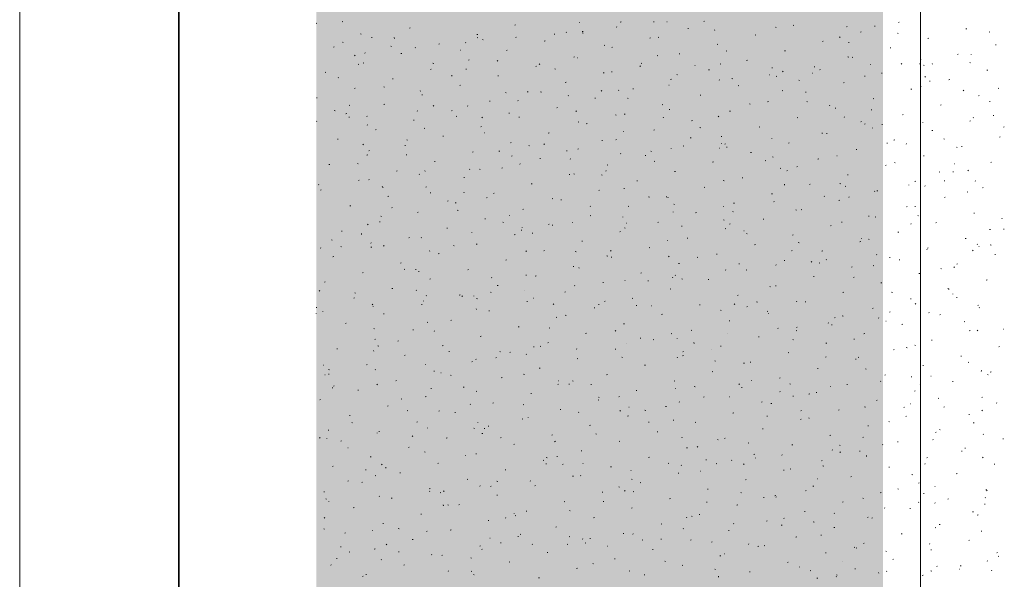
# Model space of a CAD drawing. Extents: x -740 to 300, y 62 to 1112.
# Tile 92 of 187: x -720 to -596, y 901 to 972. Entities that reach past the tile are written whole.
import ezdxf
from ezdxf.lldxf.tags import DXFTag

# ---------------------------------------------------------------- set-up
doc = ezdxf.new("R2010")
doc.units = 0
doc.layers.get('0').update_dxf_attribs({"lineweight": 13})
doc.layers.add('60- 61 allgemeine Ausstattung- 4 Terrassen', color=9, linetype='Continuous', lineweight=9, true_color=0x808080)
doc.layers.add('iwb_Layout BA_Markierung', color=7, linetype='Continuous', lineweight=9, true_color=0xbadcdc)
doc.layers.add('70 -71 Achsen- 1 Gebäudeachsen', color=7, linetype='STRICHPUNKT2-A06CPVBCL0', lineweight=18)
doc.layers.add('iwb_Plankopf Rahmen', color=7, linetype='Continuous', lineweight=35)
tags = doc.linetypes.add('STRICHPUNKT2-A06CPVBCL0', pattern=[12.7, 6.35, -3.175, 0, -3.175]).pattern_tags.tags
tags[10:11] = [DXFTag(74, 4), DXFTag(75, 0), DXFTag(340, '0'), DXFTag(46, 0.0), DXFTag(50, 0.0), DXFTag(44, 0.0), DXFTag(45, 0.0)]
tags[8:9] = [DXFTag(74, 4), DXFTag(75, 0), DXFTag(340, '0'), DXFTag(46, 0.0), DXFTag(50, 0.0), DXFTag(44, 0.0), DXFTag(45, 0.0)]
tags[6:7] = [DXFTag(74, 4), DXFTag(75, 0), DXFTag(340, '0'), DXFTag(46, 0.0), DXFTag(50, 0.0), DXFTag(44, 0.0), DXFTag(45, 0.0)]
tags[4:5] = [DXFTag(74, 4), DXFTag(75, 0), DXFTag(340, '0'), DXFTag(46, 0.0), DXFTag(50, 0.0), DXFTag(44, 0.0), DXFTag(45, 0.0)]

# ---------------------------------------------------------------- blocks, each defined once
blk = doc.blocks.new('Polygon-A06CPVB1L0')
at = {"color": 0, "linetype": 'ByBlock', "lineweight": -2, "ltscale": 0.13}
blk.add_solid([(-611.22, 86.2), (-682.36, 86.01), (-611.05, 1083.81), (-682.36, 1083.81)], dxfattribs=at)
blk = doc.blocks.new('Referenz-A06CPVBEL0')
at = {"layer": '60- 61 allgemeine Ausstattung- 4 Terrassen', "color": 0}
for p, q in [((-682.36, 971.19), (-682.28, 971.16)), ((-679.11, 971.39), (-679.02, 971.41)), ((-657.37, 970.96), (-657.28, 970.98)), ((-649.24, 971.31), (-649.23, 971.27)), ((-644.12, 971.34), (-644.02, 971.36)), ((-639.93, 971.39), (-639.84, 971.36)), ((-638.21, 971.35), (-638.24, 971.39)), ((-633.52, 971.47), (-633.6, 971.41)), ((-622.38, 970.9), (-622.29, 970.93)), ((-612.1, 970.77), (-612.11, 970.85)), ((-609.12, 971.28), (-609.03, 971.31)), ((-676.79, 969.86), (-676.7, 969.82)), ((-670.63, 970.58), (-670.53, 970.6)), ((-662.15, 969.77), (-662.05, 969.79)), ((-652.39, 969.78), (-652.39, 969.87)), ((-650.87, 970.05), (-650.91, 970.09)), ((-648.89, 970.15), (-648.8, 970.17)), ((-648.89, 969.99), (-648.8, 969.96)), ((-644.54, 970.7), (-644.57, 970.74)), ((-635.64, 970.52), (-635.54, 970.55)), ((-632.24, 970.28), (-632.25, 970.36)), ((-627.16, 969.71), (-627.06, 969.74)), ((-624.6, 970.68), (-624.51, 970.64)), ((-615.59, 970.8), (-615.67, 970.75)), ((-613.9, 970.09), (-613.8, 970.12)), ((-609.27, 969.96), (-609.18, 969.92)), ((-600.64, 970.47), (-600.55, 970.49)), ((-597.65, 970.13), (-597.73, 970.08)), ((-679.03, 968.8), (-678.98, 968.79)), ((-675.41, 969.39), (-675.31, 969.41)), ((-672.53, 969.29), (-672.54, 969.38)), ((-666.92, 968.58), (-666.83, 968.6)), ((-663.54, 968.75), (-663.57, 968.79)), ((-662.03, 969.42), (-662.1, 969.35)), ((-661.46, 969.14), (-661.37, 969.11)), ((-657.2, 969.4), (-657.24, 969.44)), ((-653.67, 968.95), (-653.57, 968.98)), ((-646.13, 968.43), (-646.04, 968.39)), ((-640.41, 969.33), (-640.32, 969.36)), ((-639.26, 969.45), (-639.33, 969.38)), ((-631.93, 968.52), (-631.84, 968.55)), ((-618.67, 968.9), (-618.58, 968.93)), ((-616.48, 969.47), (-616.56, 969.4)), ((-615.41, 968.79), (-615.32, 968.76)), ((-605.42, 969.28), (-605.32, 969.3)), ((-596.94, 968.47), (-596.84, 968.49)), ((-680.18, 968.2), (-680.09, 968.22)), ((-677.44, 967.16), (-677.52, 967.1)), ((-676.2, 967.45), (-676.23, 967.49)), ((-672.96, 968.32), (-672.87, 968.29)), ((-671.7, 967.38), (-671.6, 967.41)), ((-669.87, 968.1), (-669.9, 968.14)), ((-664.26, 967.82), (-664.22, 967.82)), ((-658.44, 967.76), (-658.35, 967.79)), ((-645.19, 968.14), (-645.09, 968.17)), ((-639.48, 967.12), (-639.39, 967.09)), ((-636.71, 967.33), (-636.61, 967.36)), ((-630.8, 967.71), (-630.71, 967.67)), ((-623.45, 967.71), (-623.35, 967.73)), ((-610.19, 968.09), (-610.1, 968.11)), ((-601.71, 967.28), (-601.62, 967.3)), ((-599.97, 967.28), (-600, 967.32)), ((-677.01, 966.05), (-677.08, 965.99)), ((-676.47, 966.19), (-676.38, 966.22)), ((-667.67, 966.17), (-667.58, 966.14)), ((-663.22, 966.57), (-663.12, 966.6)), ((-659.51, 966.49), (-659.59, 966.44)), ((-654.24, 966.08), (-654.31, 966.01)), ((-649.96, 966.95), (-649.87, 966.98)), ((-649.5, 966.85), (-649.46, 966.85)), ((-641.48, 966.14), (-641.39, 966.16)), ((-634.74, 965.87), (-634.69, 965.87)), ((-631.47, 966.1), (-631.54, 966.03)), ((-628.23, 966.52), (-628.13, 966.54)), ((-615.48, 966.99), (-615.38, 966.95)), ((-614.97, 966.9), (-614.87, 966.92)), ((-612.63, 965.98), (-612.66, 966.02)), ((-608.7, 966.13), (-608.77, 966.06)), ((-606.49, 966.09), (-606.39, 966.11)), ((-606.3, 966.63), (-606.33, 966.67)), ((-606, 965.92), (-605.91, 965.89)), ((-604.87, 966.03), (-604.88, 966.12)), ((-600.15, 966.27), (-600.05, 966.23)), ((-681.25, 965), (-681.15, 965.03)), ((-667.99, 965.38), (-667.9, 965.41)), ((-665.3, 964.56), (-665.31, 964.65)), ((-663.55, 965.44), (-663.45, 965.41)), ((-654.74, 965.76), (-654.64, 965.79)), ((-652.34, 965.46), (-652.25, 965.42)), ((-646.26, 964.95), (-646.16, 964.97)), ((-645.16, 965.05), (-645.17, 965.14)), ((-641.58, 965.82), (-641.66, 965.77)), ((-637.01, 964.74), (-636.92, 964.7)), ((-633, 965.33), (-632.9, 965.35)), ((-625.29, 964.69), (-625.33, 964.72)), ((-625.01, 965.54), (-625.02, 965.63)), ((-623.65, 965.16), (-623.73, 965.1)), ((-619.97, 964.9), (-619.93, 964.9)), ((-619.74, 965.71), (-619.65, 965.73)), ((-618.96, 965.34), (-619, 965.37)), ((-611.26, 964.9), (-611.17, 964.92)), ((-598.01, 965.28), (-597.91, 965.3)), ((-679.58, 964.37), (-679.56, 964.33)), ((-672.77, 964.19), (-672.67, 964.22)), ((-664.29, 963.38), (-664.19, 963.4)), ((-659.51, 964.57), (-659.42, 964.6)), ((-651.03, 963.76), (-650.94, 963.78)), ((-637.96, 963.39), (-637.99, 963.42)), ((-637.78, 964.14), (-637.68, 964.16)), ((-631.62, 964.04), (-631.66, 964.07)), ((-630.07, 964.24), (-629.97, 964.21)), ((-624.52, 964.52), (-624.42, 964.54)), ((-621.68, 964.02), (-621.59, 963.98)), ((-616.04, 963.71), (-615.94, 963.73)), ((-613.37, 964.57), (-613.36, 964.52)), ((-605.72, 964.49), (-605.8, 964.43)), ((-605.21, 963.93), (-605.16, 963.92)), ((-602.78, 964.09), (-602.69, 964.11)), ((-677.54, 963), (-677.45, 963.03)), ((-673.87, 963.21), (-673.78, 963.17)), ((-669.23, 962.71), (-669.3, 962.64)), ((-669.06, 962.19), (-668.97, 962.21)), ((-658.54, 962.49), (-658.45, 962.45)), ((-655.81, 962.57), (-655.71, 962.59)), ((-654.14, 962.56), (-654.04, 962.53)), ((-646.45, 962.73), (-646.53, 962.67)), ((-644.29, 962.74), (-644.32, 962.77)), ((-642.55, 962.95), (-642.45, 962.97)), ((-634.07, 962.14), (-633.97, 962.16)), ((-629.29, 963.33), (-629.2, 963.35)), ((-623.68, 962.76), (-623.75, 962.69)), ((-620.81, 962.52), (-620.72, 962.54)), ((-607.56, 962.9), (-607.46, 962.92)), ((-606.35, 963.3), (-606.26, 963.26)), ((-600.91, 962.78), (-600.98, 962.71)), ((-596.59, 963.04), (-596.5, 963.01)), ((-682.32, 961.81), (-682.22, 961.83)), ((-673.84, 961), (-673.74, 961.02)), ((-660.58, 961.38), (-660.49, 961.4)), ((-656.95, 961.44), (-656.98, 961.48)), ((-650.62, 962.09), (-650.65, 962.13)), ((-647.33, 961.76), (-647.23, 961.78)), ((-643.21, 961.77), (-643.12, 961.73)), ((-638.84, 960.95), (-638.75, 960.97)), ((-627.88, 961.05), (-627.79, 961.01)), ((-625.59, 961.33), (-625.49, 961.35)), ((-620.66, 961.36), (-620.56, 961.33)), ((-612.33, 961.7), (-612.24, 961.73)), ((-603.85, 960.89), (-603.76, 960.92)), ((-599.08, 962.08), (-598.98, 962.11)), ((-597.64, 961.3), (-597.65, 961.39)), ((-680.08, 960.24), (-679.98, 960.2)), ((-678.61, 959.81), (-678.52, 959.83)), ((-678.2, 960.88), (-678.11, 960.85)), ((-669.61, 960.14), (-669.64, 960.18)), ((-667.57, 960.85), (-667.65, 960.79)), ((-665.36, 960.19), (-665.26, 960.21)), ((-663.28, 960.79), (-663.31, 960.83)), ((-658.07, 959.83), (-658.08, 959.92)), ((-652.1, 960.57), (-652, 960.59)), ((-649.64, 960.18), (-649.72, 960.12)), ((-644.72, 959.68), (-644.63, 959.65)), ((-643.62, 959.76), (-643.52, 959.78)), ((-637.93, 960.32), (-637.94, 960.41)), ((-630.36, 960.14), (-630.27, 960.16)), ((-617.78, 960.81), (-617.79, 960.9)), ((-617.11, 960.51), (-617.01, 960.54)), ((-612.55, 960.33), (-612.46, 960.3)), ((-608.63, 959.7), (-608.53, 959.73)), ((-682.27, 958.84), (-682.31, 958.88)), ((-678.22, 959.34), (-678.22, 959.43)), ((-675.94, 959.49), (-675.98, 959.53)), ((-670.13, 959), (-670.04, 959.02)), ((-664.75, 959.52), (-664.65, 959.48)), ((-661.44, 959.37), (-661.51, 959.3)), ((-656.88, 959.38), (-656.78, 959.4)), ((-649.42, 958.8), (-649.32, 958.76)), ((-648.39, 958.57), (-648.3, 958.59)), ((-638.67, 959.39), (-638.74, 959.32)), ((-635.14, 958.94), (-635.04, 958.97)), ((-631.71, 959.51), (-631.79, 959.45)), ((-621.88, 959.32), (-621.79, 959.35)), ((-615.9, 959.41), (-615.97, 959.35)), ((-613.78, 958.84), (-613.86, 958.79)), ((-613.4, 958.51), (-613.31, 958.54)), ((-611.24, 958.48), (-611.15, 958.45)), ((-606.05, 958.67), (-606.08, 958.71)), ((-600.14, 958.89), (-600.05, 958.92)), ((-599.71, 959.32), (-599.75, 959.36)), ((-597.22, 959.61), (-597.13, 959.58)), ((-675.94, 958.41), (-675.9, 958.4)), ((-674.91, 957.81), (-674.81, 957.83)), ((-668.79, 958), (-668.7, 957.98)), ((-661.65, 958.19), (-661.56, 958.21)), ((-661.18, 957.43), (-661.14, 957.43)), ((-653.17, 957.37), (-653.07, 957.4)), ((-643.71, 957.62), (-643.7, 957.58)), ((-639.91, 957.75), (-639.82, 957.78)), ((-634.09, 958.08), (-634, 958.05)), ((-626.66, 958.13), (-626.56, 958.16)), ((-618.76, 957.36), (-618.67, 957.33)), ((-618.71, 957.37), (-618.74, 957.41)), ((-618.18, 957.32), (-618.08, 957.35)), ((-612.38, 958.02), (-612.41, 958.06)), ((-604.92, 957.7), (-604.82, 957.72)), ((-595.85, 958.17), (-595.93, 958.12)), ((-679.68, 956.62), (-679.59, 956.64)), ((-676.42, 956), (-676.5, 955.93)), ((-670.95, 956.55), (-670.86, 956.51)), ((-666.43, 957), (-666.33, 957.02)), ((-657.94, 956.18), (-657.85, 956.21)), ((-653.65, 956.02), (-653.72, 955.95)), ((-646.42, 956.46), (-646.37, 956.46)), ((-644.69, 956.56), (-644.59, 956.59)), ((-635.31, 956.8), (-635.22, 956.78)), ((-631.43, 956.94), (-631.34, 956.97)), ((-631.37, 956.07), (-631.4, 956.11)), ((-630.88, 956.05), (-630.95, 955.98)), ((-625.04, 956.72), (-625.07, 956.76)), ((-622.95, 956.13), (-622.86, 956.15)), ((-610.55, 956.08), (-610.56, 956.17)), ((-609.7, 956.51), (-609.6, 956.53)), ((-608.11, 956.07), (-608.18, 956)), ((-603.43, 956.65), (-603.34, 956.61)), ((-596.44, 956.89), (-596.34, 956.91)), ((-675.64, 955.2), (-675.72, 955.15)), ((-671.2, 955.81), (-671.11, 955.83)), ((-662.72, 954.99), (-662.62, 955.02)), ((-659.38, 955.13), (-659.28, 955.1)), ((-655.62, 955.83), (-655.53, 955.79)), ((-650.84, 955.1), (-650.85, 955.19)), ((-649.46, 955.37), (-649.37, 955.4)), ((-644.03, 954.77), (-644.07, 954.81)), ((-640.29, 955.11), (-640.2, 955.08)), ((-637.7, 955.42), (-637.73, 955.46)), ((-636.21, 955.75), (-636.11, 955.78)), ((-631.65, 955.48), (-631.61, 955.48)), ((-630.7, 955.59), (-630.71, 955.68)), ((-627.73, 954.94), (-627.63, 954.96)), ((-614.47, 955.32), (-614.37, 955.34)), ((-601.83, 955.6), (-601.74, 955.58)), ((-601.21, 955.7), (-601.12, 955.72)), ((-677.15, 953.58), (-677.06, 953.54)), ((-675.98, 954.61), (-675.88, 954.64)), ((-670.99, 954.61), (-671, 954.7)), ((-667.49, 953.8), (-667.4, 953.83)), ((-657.7, 954.53), (-657.79, 954.48)), ((-656.69, 953.48), (-656.73, 953.51)), ((-654.24, 954.18), (-654.14, 954.21)), ((-650.36, 954.12), (-650.4, 954.16)), ((-640.98, 954.56), (-640.89, 954.59)), ((-639.77, 953.87), (-639.85, 953.81)), ((-632.5, 953.75), (-632.41, 953.77)), ((-625.9, 953.93), (-625.8, 953.9)), ((-624.96, 954.4), (-624.87, 954.36)), ((-619.25, 954.13), (-619.15, 954.15)), ((-616.89, 954.51), (-616.84, 954.51)), ((-609.63, 953.68), (-609.54, 953.64)), ((-605.99, 954.51), (-605.89, 954.53)), ((-602.12, 953.54), (-602.08, 953.53)), ((-597.51, 953.7), (-597.41, 953.72)), ((-680.75, 953.42), (-680.66, 953.45)), ((-672.27, 952.61), (-672.17, 952.64)), ((-668.64, 952.65), (-668.71, 952.59)), ((-663.03, 952.83), (-663.06, 952.86)), ((-661.82, 952.86), (-661.73, 952.83)), ((-659.01, 952.99), (-658.92, 953.02)), ((-649.96, 952.25), (-649.87, 952.22)), ((-645.87, 952.68), (-645.94, 952.61)), ((-645.76, 953.37), (-645.66, 953.39)), ((-637.28, 952.56), (-637.18, 952.58)), ((-624.02, 952.94), (-623.92, 952.96)), ((-623.09, 952.7), (-623.17, 952.63)), ((-621.84, 953.2), (-621.92, 953.14)), ((-610.76, 953.32), (-610.67, 953.34)), ((-603.91, 952.53), (-603.99, 952.47)), ((-602.28, 952.51), (-602.19, 952.53)), ((-600.32, 952.73), (-600.4, 952.66)), ((-677.04, 951.42), (-676.95, 951.45)), ((-675.69, 951.53), (-675.72, 951.56)), ((-669.36, 952.18), (-669.39, 952.21)), ((-663.79, 951.8), (-663.69, 951.82)), ((-655.31, 950.99), (-655.21, 951.01)), ((-650.53, 952.18), (-650.44, 952.2)), ((-646.49, 952.14), (-646.4, 952.11)), ((-642.05, 951.37), (-641.96, 951.39)), ((-631.16, 951.43), (-631.07, 951.39)), ((-628.8, 951.75), (-628.7, 951.77)), ((-616.49, 951.05), (-616.39, 951.02)), ((-615.54, 952.13), (-615.44, 952.15)), ((-607.06, 951.32), (-606.96, 951.34)), ((-603.32, 951.35), (-603.33, 951.44)), ((-599.46, 951.36), (-599.49, 951.39)), ((-682.02, 950.88), (-682.05, 950.91)), ((-681.82, 950.23), (-681.72, 950.26)), ((-674.05, 950.68), (-674.03, 950.64)), ((-674.03, 950.57), (-673.94, 950.54)), ((-668.56, 950.61), (-668.47, 950.63)), ((-668.03, 949.89), (-667.94, 949.86)), ((-663.76, 949.88), (-663.77, 949.97)), ((-660.08, 949.8), (-659.99, 949.82)), ((-646.83, 950.18), (-646.73, 950.2)), ((-643.61, 950.37), (-643.62, 950.46)), ((-633.57, 950.56), (-633.47, 950.58)), ((-625.09, 949.75), (-624.99, 949.77)), ((-623.47, 950.86), (-623.48, 950.95)), ((-620.31, 950.94), (-620.22, 950.96)), ((-615.83, 950.71), (-615.74, 950.67)), ((-612.12, 950.06), (-612.15, 950.09)), ((-611.83, 950.13), (-611.74, 950.15)), ((-607.84, 950.88), (-607.83, 950.84)), ((-605.79, 950.71), (-605.82, 950.74)), ((-600.51, 949.99), (-600.41, 949.95)), ((-598.58, 950.5), (-598.48, 950.53)), ((-673.34, 949.42), (-673.24, 949.44)), ((-665.77, 948.89), (-665.85, 948.83)), ((-664.86, 948.61), (-664.76, 948.63)), ((-660.85, 949.31), (-660.92, 949.24)), ((-652.7, 949.18), (-652.61, 949.14)), ((-651.6, 948.99), (-651.51, 949.01)), ((-640.55, 949.37), (-640.46, 949.34)), ((-638.35, 949.37), (-638.25, 949.39)), ((-638.08, 949.33), (-638.15, 949.27)), ((-629.86, 948.56), (-629.77, 948.58)), ((-624.78, 948.76), (-624.82, 948.79)), ((-618.45, 949.41), (-618.49, 949.44)), ((-616.61, 948.93), (-616.51, 948.96)), ((-615.31, 949.36), (-615.38, 949.29)), ((-603.35, 949.31), (-603.26, 949.34)), ((-678.11, 948.23), (-678.02, 948.25)), ((-672.86, 948.02), (-672.81, 948.01)), ((-669.63, 947.42), (-669.54, 947.44)), ((-664.62, 947.69), (-664.52, 947.66)), ((-656.38, 947.8), (-656.28, 947.82)), ((-647.84, 948.22), (-647.92, 948.16)), ((-643.12, 948.18), (-643.03, 948.2)), ((-637.45, 947.46), (-637.48, 947.5)), ((-637.37, 948.46), (-637.28, 948.42)), ((-634.64, 947.36), (-634.54, 947.39)), ((-631.12, 948.11), (-631.15, 948.15)), ((-629.9, 947.55), (-629.98, 947.49)), ((-622.04, 947.74), (-621.95, 947.7)), ((-621.38, 947.74), (-621.29, 947.77)), ((-608.13, 948.12), (-608.03, 948.15)), ((-607.07, 948.17), (-606.98, 948.14)), ((-599.65, 947.31), (-599.55, 947.34)), ((-674.41, 946.23), (-674.31, 946.25)), ((-674.23, 946.93), (-674.14, 946.89)), ((-661.15, 946.61), (-661.06, 946.63)), ((-658.9, 946.21), (-658.81, 946.17)), ((-658.1, 947.04), (-658.05, 947.04)), ((-650.11, 946.16), (-650.14, 946.2)), ((-647.9, 946.99), (-647.8, 947.01)), ((-643.78, 946.81), (-643.81, 946.85)), ((-643.33, 946.07), (-643.29, 946.07)), ((-639.41, 946.17), (-639.32, 946.2)), ((-631.14, 946.49), (-631.05, 946.46)), ((-626.16, 946.55), (-626.06, 946.58)), ((-616.24, 946.13), (-616.25, 946.22)), ((-612.9, 946.93), (-612.81, 946.96)), ((-611.97, 946.88), (-612.05, 946.83)), ((-606.71, 947.02), (-606.62, 946.98)), ((-604.42, 946.12), (-604.33, 946.14)), ((-596.1, 946.62), (-596.11, 946.71)), ((-679.18, 945.04), (-679.09, 945.06)), ((-675.84, 945.94), (-675.91, 945.87)), ((-665.93, 945.42), (-665.83, 945.44)), ((-662.77, 944.86), (-662.8, 944.9)), ((-656.53, 945.15), (-656.54, 945.24)), ((-656.44, 945.51), (-656.47, 945.55)), ((-655.21, 944.82), (-655.11, 944.79)), ((-653.06, 945.96), (-653.14, 945.9)), ((-652.67, 945.8), (-652.58, 945.82)), ((-644.19, 944.98), (-644.09, 945.01)), ((-643.57, 945.49), (-643.48, 945.45)), ((-636.38, 945.64), (-636.39, 945.73)), ((-630.93, 945.36), (-630.84, 945.39)), ((-630.29, 945.99), (-630.36, 945.92)), ((-628.57, 945.1), (-628.52, 945.09)), ((-617.68, 945.74), (-617.58, 945.77)), ((-609.2, 944.93), (-609.1, 944.95)), ((-607.52, 946.01), (-607.59, 945.95)), ((-597.66, 945.29), (-597.57, 945.26)), ((-595.94, 945.31), (-595.84, 945.33)), ((-680.43, 943.96), (-680.34, 943.92)), ((-676.67, 944.66), (-676.68, 944.75)), ((-675.43, 943.56), (-675.47, 943.6)), ((-670.7, 944.23), (-670.61, 944.25)), ((-669.1, 944.21), (-669.14, 944.25)), ((-657.45, 944.6), (-657.35, 944.63)), ((-648.96, 943.79), (-648.87, 943.82)), ((-638.18, 943.94), (-638.16, 943.89)), ((-635.71, 944.17), (-635.61, 944.2)), ((-628.24, 944.77), (-628.15, 944.73)), ((-622.45, 944.55), (-622.36, 944.58)), ((-621.73, 943.62), (-621.63, 943.59)), ((-613.97, 943.74), (-613.88, 943.76)), ((-613.8, 944.12), (-613.76, 944.12)), ((-612.91, 944.05), (-612.82, 944.02)), ((-600.72, 944.12), (-600.62, 944.14)), ((-681.76, 942.91), (-681.8, 942.95)), ((-679.27, 943.14), (-679.18, 943.11)), ((-675.48, 943.03), (-675.38, 943.06)), ((-673.83, 943.24), (-673.91, 943.19)), ((-668.05, 942.6), (-668.12, 942.53)), ((-665.11, 943.24), (-665.01, 943.2)), ((-662.22, 943.41), (-662.13, 943.44)), ((-655.9, 942.57), (-655.98, 942.52)), ((-653.74, 942.6), (-653.64, 942.63)), ((-649.78, 942.52), (-649.68, 942.48)), ((-645.28, 942.62), (-645.35, 942.55)), ((-640.48, 942.98), (-640.39, 943.01)), ((-627.23, 943.36), (-627.13, 943.38)), ((-622.51, 942.64), (-622.58, 942.58)), ((-618.75, 942.55), (-618.65, 942.57)), ((-605.54, 942.74), (-605.57, 942.78)), ((-605.49, 942.93), (-605.39, 942.95)), ((-599.74, 942.67), (-599.81, 942.6)), ((-599.2, 943.39), (-599.24, 943.43)), ((-599.04, 943.15), (-599, 943.14)), ((-597.58, 943.33), (-597.49, 943.3)), ((-680.25, 941.84), (-680.16, 941.87)), ((-667, 942.22), (-666.9, 942.25)), ((-658.51, 941.41), (-658.42, 941.44)), ((-645.79, 941.94), (-645.7, 941.91)), ((-645.26, 941.79), (-645.16, 941.81)), ((-637.97, 941.91), (-638.05, 941.85)), ((-634.45, 941.8), (-634.35, 941.76)), ((-632, 942.17), (-631.91, 942.19)), ((-623.52, 941.36), (-623.43, 941.38)), ((-620.03, 941.24), (-620.12, 941.18)), ((-618.2, 941.44), (-618.23, 941.48)), ((-611.87, 942.09), (-611.9, 942.13)), ((-610.27, 941.74), (-610.17, 941.76)), ((-609.01, 941.4), (-609.02, 941.49)), ((-597.01, 942.12), (-596.91, 942.14)), ((-676.55, 939.84), (-676.45, 939.87)), ((-671.77, 941.03), (-671.68, 941.06)), ((-671.31, 940.27), (-671.22, 940.23)), ((-669.86, 940.26), (-669.77, 940.23)), ((-669.44, 939.93), (-669.45, 940.02)), ((-663.29, 940.22), (-663.19, 940.25)), ((-650.03, 940.6), (-649.94, 940.62)), ((-649.3, 940.42), (-649.31, 940.51)), ((-636.78, 940.98), (-636.68, 941)), ((-630.86, 940.15), (-630.89, 940.18)), ((-629.15, 940.91), (-629.16, 941)), ((-628.3, 940.17), (-628.2, 940.19)), ((-624.53, 940.79), (-624.56, 940.83)), ((-619.12, 941.08), (-619.03, 941.05)), ((-615.04, 940.55), (-614.94, 940.57)), ((-612.31, 940.74), (-612.22, 940.71)), ((-603.79, 940.37), (-603.7, 940.33)), ((-602.1, 940.57), (-602.18, 940.51)), ((-601.78, 940.93), (-601.69, 940.95)), ((-681.32, 938.65), (-681.23, 938.68)), ((-668.07, 939.03), (-667.97, 939.05)), ((-660.26, 939.25), (-660.33, 939.18)), ((-655.98, 939.55), (-655.89, 939.51)), ((-654.81, 939.41), (-654.71, 939.43)), ((-646.33, 938.6), (-646.23, 938.62)), ((-643.52, 938.85), (-643.56, 938.88)), ((-641.55, 939.79), (-641.46, 939.81)), ((-640.65, 938.83), (-640.56, 938.8)), ((-637.49, 939.28), (-637.56, 939.21)), ((-637.19, 939.5), (-637.22, 939.53)), ((-636.38, 939.06), (-636.29, 939.03)), ((-633.07, 938.98), (-632.98, 939)), ((-619.82, 939.36), (-619.72, 939.38)), ((-614.72, 939.3), (-614.79, 939.23)), ((-606.56, 939.74), (-606.46, 939.76)), ((-598.08, 938.92), (-597.98, 938.95)), ((-681.89, 937.6), (-681.97, 937.54)), ((-672.84, 937.84), (-672.74, 937.86)), ((-669.77, 937.63), (-669.73, 937.62)), ((-659.58, 938.22), (-659.49, 938.24)), ((-656.19, 937.55), (-656.22, 937.58)), ((-651.1, 937.41), (-651.01, 937.43)), ((-649.85, 938.2), (-649.89, 938.23)), ((-637.85, 937.79), (-637.75, 937.81)), ((-625.32, 938.11), (-625.23, 938.08)), ((-624.59, 938.17), (-624.5, 938.19)), ((-611.33, 938.55), (-611.24, 938.57)), ((-609.99, 937.4), (-609.9, 937.36)), ((-602.9, 937.86), (-602.81, 937.83)), ((-602.85, 937.73), (-602.76, 937.76)), ((-677.62, 936.65), (-677.52, 936.67)), ((-677.51, 937.3), (-677.42, 937.26)), ((-668.85, 936.25), (-668.88, 936.29)), ((-668.52, 936.99), (-668.5, 936.95)), ((-664.36, 937.03), (-664.26, 937.05)), ((-663.96, 936.93), (-664.04, 936.87)), ((-662.52, 936.9), (-662.55, 936.94)), ((-662.18, 936.58), (-662.09, 936.55)), ((-660.45, 937.38), (-660.35, 937.35)), ((-655.88, 936.22), (-655.78, 936.24)), ((-655.01, 936.65), (-654.97, 936.65)), ((-646.03, 936.26), (-646.11, 936.2)), ((-642.62, 936.6), (-642.53, 936.62)), ((-629.37, 936.98), (-629.27, 937)), ((-626.97, 936.18), (-626.87, 936.15)), ((-621.93, 936.18), (-621.94, 936.27)), ((-620.88, 936.16), (-620.79, 936.19)), ((-616.11, 937.35), (-616.01, 937.38)), ((-607.63, 936.54), (-607.53, 936.57)), ((-602.31, 937.19), (-602.3, 937.15)), ((-601.78, 936.67), (-601.79, 936.76)), ((-682.36, 935.47), (-682.29, 935.48)), ((-681.51, 934.95), (-681.54, 934.99)), ((-675.25, 935.88), (-675.32, 935.82)), ((-675.18, 935.6), (-675.21, 935.64)), ((-669.13, 935.84), (-669.04, 935.86)), ((-662.21, 935.2), (-662.22, 935.29)), ((-660.65, 935.03), (-660.56, 935.05)), ((-652.48, 935.91), (-652.55, 935.84)), ((-647.4, 935.41), (-647.3, 935.43)), ((-646.85, 935.86), (-646.76, 935.83)), ((-642.07, 935.69), (-642.08, 935.78)), ((-640.25, 935.68), (-640.2, 935.68)), ((-634.14, 935.79), (-634.05, 935.81)), ((-631.52, 935.15), (-631.43, 935.11)), ((-629.7, 935.93), (-629.78, 935.86)), ((-628.1, 935.59), (-628.18, 935.54)), ((-625.66, 934.97), (-625.56, 935)), ((-612.4, 935.35), (-612.31, 935.38)), ((-610.17, 934.92), (-610.25, 934.87)), ((-606.93, 935.96), (-607.01, 935.89)), ((-599.15, 935.73), (-599.05, 935.76)), ((-598.95, 935.43), (-598.98, 935.46)), ((-682.36, 934.71), (-682.36, 934.75)), ((-673.91, 934.65), (-673.81, 934.67)), ((-665.43, 933.84), (-665.33, 933.86)), ((-652.17, 934.22), (-652.08, 934.24)), ((-651.04, 934.5), (-650.94, 934.48)), ((-638.92, 934.59), (-638.82, 934.62)), ((-630.43, 933.78), (-630.34, 933.81)), ((-625.48, 934.71), (-625.44, 934.7)), ((-617.18, 934.16), (-617.08, 934.19)), ((-616.19, 934.43), (-616.1, 934.39)), ((-611.61, 934.13), (-611.65, 934.17)), ((-610.72, 933.73), (-610.68, 933.73)), ((-605.28, 934.78), (-605.31, 934.82)), ((-603.92, 934.54), (-603.83, 934.57)), ((-600.86, 933.71), (-600.77, 933.67)), ((-678.68, 933.46), (-678.59, 933.48)), ((-675.1, 932.83), (-675.01, 932.8)), ((-670.2, 932.65), (-670.11, 932.67)), ((-668.39, 933.61), (-668.3, 933.58)), ((-667.46, 932.54), (-667.53, 932.47)), ((-656.95, 933.02), (-656.85, 933.05)), ((-653.06, 932.9), (-652.97, 932.86)), ((-644.69, 932.56), (-644.76, 932.5)), ((-643.69, 933.4), (-643.6, 933.43)), ((-635.21, 932.59), (-635.11, 932.62)), ((-624.27, 932.83), (-624.31, 932.87)), ((-621.92, 932.59), (-621.99, 932.52)), ((-621.95, 932.97), (-621.86, 933)), ((-617.94, 933.48), (-617.98, 933.52)), ((-617.56, 933.3), (-617.46, 933.28)), ((-608.7, 933.35), (-608.6, 933.37)), ((-600.22, 932.54), (-600.12, 932.56)), ((-599.15, 932.61), (-599.22, 932.54)), ((-595.96, 932.76), (-595.91, 932.75)), ((-674.98, 931.46), (-674.88, 931.48)), ((-672.02, 931.28), (-672.1, 931.23)), ((-661.72, 931.83), (-661.63, 931.86)), ((-648.47, 932.21), (-648.37, 932.24)), ((-641.62, 931.63), (-641.53, 931.6)), ((-639.98, 931.4), (-639.89, 931.43)), ((-637.73, 932.18), (-637.64, 932.14)), ((-636.94, 931.53), (-636.97, 931.57)), ((-630.61, 932.18), (-630.64, 932.22)), ((-626.73, 931.78), (-626.63, 931.8)), ((-622.4, 931.46), (-622.31, 931.42)), ((-614.7, 931.45), (-614.71, 931.54)), ((-613.47, 932.16), (-613.38, 932.18)), ((-604.99, 931.35), (-604.9, 931.37)), ((-679.75, 930.26), (-679.66, 930.29)), ((-675.13, 929.98), (-675.14, 930.06)), ((-674.59, 930.64), (-674.5, 930.61)), ((-666.5, 930.64), (-666.4, 930.67)), ((-654.98, 930.47), (-654.99, 930.55)), ((-654.09, 930.62), (-654.17, 930.56)), ((-653.24, 931.02), (-653.15, 931.05)), ((-649.6, 930.23), (-649.63, 930.27)), ((-644.76, 930.21), (-644.66, 930.24)), ((-643.27, 930.88), (-643.3, 930.92)), ((-634.84, 930.96), (-634.85, 931.05)), ((-632.65, 930.25), (-632.63, 930.21)), ((-631.5, 930.59), (-631.41, 930.61)), ((-618.25, 930.97), (-618.15, 930.99)), ((-609.77, 930.16), (-609.67, 930.18)), ((-608.14, 930.43), (-608.05, 930.4)), ((-607.07, 930.74), (-606.98, 930.7)), ((-596.51, 930.54), (-596.41, 930.56)), ((-671.27, 929.45), (-671.18, 929.48)), ((-665.69, 929.95), (-665.6, 929.92)), ((-662.26, 928.93), (-662.29, 928.97)), ((-659.67, 929.19), (-659.75, 929.13)), ((-659.26, 929.93), (-659.17, 929.89)), ((-658.02, 929.83), (-657.92, 929.86)), ((-655.93, 929.58), (-655.96, 929.62)), ((-649.54, 929.02), (-649.44, 929.04)), ((-643.93, 929.21), (-643.84, 929.17)), ((-636.9, 929.22), (-636.98, 929.15)), ((-636.28, 929.4), (-636.18, 929.42)), ((-636.16, 929.95), (-636.24, 929.89)), ((-632.21, 928.75), (-632.12, 928.72)), ((-623.02, 929.78), (-622.93, 929.8)), ((-618.23, 929.28), (-618.31, 929.22)), ((-614.54, 928.97), (-614.45, 928.99)), ((-614.13, 929.24), (-614.2, 929.18)), ((-601.29, 929.35), (-601.19, 929.37)), ((-681.45, 928.21), (-681.41, 928.21)), ((-680.79, 927.68), (-680.7, 927.64)), ((-676.05, 928.26), (-675.95, 928.29)), ((-674.92, 927.64), (-674.96, 927.67)), ((-668.59, 928.29), (-668.63, 928.32)), ((-662.79, 928.64), (-662.7, 928.67)), ((-654.31, 927.83), (-654.21, 927.85)), ((-641.05, 928.21), (-640.96, 928.23)), ((-628.6, 928.49), (-628.51, 928.45)), ((-627.8, 928.59), (-627.7, 928.61)), ((-619.32, 927.78), (-619.22, 927.8)), ((-613.27, 927.77), (-613.18, 927.73)), ((-606.06, 928.16), (-605.97, 928.18)), ((-600.3, 928.61), (-600.38, 928.55)), ((-598.73, 927.55), (-598.64, 927.52)), ((-598.69, 927.46), (-598.73, 927.5)), ((-681.25, 926.99), (-681.29, 927.02)), ((-680.82, 927.07), (-680.73, 927.1)), ((-672.34, 926.26), (-672.25, 926.28)), ((-667.57, 927.45), (-667.47, 927.48)), ((-666.69, 927.24), (-666.65, 927.24)), ((-665.46, 926.96), (-665.37, 926.92)), ((-659.09, 926.64), (-658.99, 926.66)), ((-656.28, 927.07), (-656.18, 927.04)), ((-651.93, 926.26), (-651.88, 926.26)), ((-650.14, 926.24), (-650.04, 926.2)), ((-645.83, 927.02), (-645.73, 927.04)), ((-632.57, 927.4), (-632.48, 927.42)), ((-627.61, 926.23), (-627.62, 926.31)), ((-624.09, 926.59), (-624, 926.61)), ((-610.84, 926.97), (-610.74, 926.99)), ((-607.47, 926.72), (-607.48, 926.8)), ((-605.03, 926.82), (-605.06, 926.85)), ((-597.94, 927.05), (-597.85, 927.02)), ((-597.58, 927.34), (-597.48, 927.37)), ((-680.34, 925.39), (-680.25, 925.36)), ((-680.09, 925.64), (-680.17, 925.58)), ((-677.12, 925.07), (-677.02, 925.09)), ((-674.66, 925.83), (-674.73, 925.76)), ((-667.9, 925.25), (-667.91, 925.33)), ((-663.86, 925.45), (-663.76, 925.47)), ((-651.89, 925.85), (-651.96, 925.78)), ((-650.6, 925.83), (-650.51, 925.85)), ((-647.76, 925.74), (-647.76, 925.82)), ((-642.12, 925.02), (-642.03, 925.04)), ((-637.35, 926.21), (-637.25, 926.23)), ((-637.16, 925.29), (-637.12, 925.29)), ((-634.81, 925.52), (-634.71, 925.48)), ((-629.12, 925.87), (-629.19, 925.81)), ((-628.87, 925.4), (-628.77, 925.42)), ((-622.8, 925.87), (-622.7, 925.84)), ((-617.69, 925.52), (-617.72, 925.55)), ((-615.61, 925.78), (-615.52, 925.8)), ((-611.36, 926.17), (-611.39, 926.2)), ((-606.35, 925.9), (-606.42, 925.83)), ((-602.35, 926.15), (-602.26, 926.18)), ((-681.89, 923.88), (-681.8, 923.9)), ((-671.67, 923.99), (-671.58, 923.95)), ((-668.64, 924.26), (-668.54, 924.28)), ((-662.15, 924.97), (-662.23, 924.91)), ((-655.38, 924.64), (-655.28, 924.66)), ((-646.9, 923.83), (-646.8, 923.85)), ((-646.86, 924.19), (-646.77, 924.16)), ((-644.22, 924.3), (-644.3, 924.24)), ((-633.64, 924.21), (-633.55, 924.23)), ((-630.35, 924.22), (-630.38, 924.25)), ((-624.02, 924.87), (-624.05, 924.9)), ((-622.4, 924.32), (-622.35, 924.31)), ((-620.39, 924.58), (-620.29, 924.61)), ((-619.48, 924.8), (-619.38, 924.77)), ((-611.9, 923.77), (-611.81, 923.8)), ((-607.13, 924.96), (-607.03, 924.99)), ((-604.15, 924.08), (-604.06, 924.05)), ((-598.65, 924.15), (-598.55, 924.18)), ((-673.41, 923.07), (-673.31, 923.09)), ((-662.99, 923.3), (-662.97, 923.26)), ((-660.15, 923.45), (-660.06, 923.47)), ((-656.34, 923.27), (-656.25, 923.23)), ((-651.67, 922.64), (-651.58, 922.66)), ((-643.01, 922.92), (-643.05, 922.96)), ((-641.01, 922.55), (-640.92, 922.52)), ((-638.42, 923.01), (-638.32, 923.04)), ((-636.68, 923.57), (-636.71, 923.6)), ((-626.29, 923.63), (-626.37, 923.58)), ((-625.16, 923.39), (-625.07, 923.42)), ((-621.33, 922.53), (-621.4, 922.46)), ((-616.68, 922.58), (-616.58, 922.61)), ((-613.39, 922.99), (-613.29, 922.96)), ((-608.36, 922.96), (-608.44, 922.91)), ((-607.63, 923.34), (-607.59, 923.34)), ((-603.42, 922.96), (-603.33, 922.99)), ((-598.56, 922.55), (-598.63, 922.49)), ((-596.78, 923.5), (-596.77, 923.46)), ((-678.19, 921.88), (-678.09, 921.9)), ((-670.93, 922.52), (-670.84, 922.49)), ((-666.87, 922.48), (-666.94, 922.42)), ((-664.93, 922.26), (-664.83, 922.28)), ((-656.45, 921.45), (-656.35, 921.47)), ((-655.68, 921.62), (-655.71, 921.66)), ((-649.34, 922.27), (-649.38, 922.31)), ((-644.1, 922.51), (-644.17, 922.44)), ((-643.19, 921.82), (-643.1, 921.85)), ((-637.45, 921.32), (-637.36, 921.29)), ((-629.94, 922.2), (-629.84, 922.23)), ((-625.68, 921.83), (-625.59, 921.8)), ((-621.45, 921.39), (-621.36, 921.42)), ((-620.38, 921.5), (-620.39, 921.58)), ((-608.2, 921.77), (-608.1, 921.79)), ((-600.24, 921.99), (-600.25, 922.07)), ((-680.81, 920.02), (-680.82, 920.11)), ((-677.87, 921.02), (-677.78, 920.98)), ((-669.7, 921.07), (-669.61, 921.09)), ((-668.34, 920.32), (-668.37, 920.36)), ((-662.54, 920.3), (-662.45, 920.27)), ((-662.01, 920.97), (-662.04, 921.01)), ((-661.22, 920.25), (-661.13, 920.28)), ((-660.67, 920.51), (-660.68, 920.6)), ((-647.97, 920.63), (-647.87, 920.66)), ((-640.53, 921.01), (-640.54, 921.09)), ((-634.71, 921.01), (-634.62, 921.04)), ((-626.23, 920.2), (-626.13, 920.23)), ((-612.97, 920.58), (-612.88, 920.6)), ((-610.35, 921.12), (-610.26, 921.08)), ((-603.97, 920.12), (-603.88, 920.09)), ((-599.72, 920.96), (-599.62, 920.98)), ((-681.86, 919.11), (-681.93, 919.05)), ((-681, 919.02), (-681.03, 919.06)), ((-674.67, 919.67), (-674.7, 919.71)), ((-674.48, 919.88), (-674.38, 919.9)), ((-670.22, 919.32), (-670.3, 919.27)), ((-666, 919.06), (-665.9, 919.09)), ((-661.52, 919.64), (-661.42, 919.61)), ((-659.09, 919.14), (-659.16, 919.07)), ((-652.74, 919.44), (-652.65, 919.47)), ((-647.21, 919.58), (-647.12, 919.55)), ((-639.49, 919.82), (-639.39, 919.85)), ((-636.32, 919.16), (-636.39, 919.1)), ((-631.88, 918.87), (-631.79, 918.83)), ((-631.01, 919.01), (-630.91, 919.03)), ((-617.75, 919.39), (-617.65, 919.41)), ((-613.54, 919.19), (-613.62, 919.12)), ((-604.77, 918.85), (-604.8, 918.89)), ((-604.49, 919.77), (-604.4, 919.79)), ((-598.44, 919.5), (-598.47, 919.54)), ((-596.01, 918.96), (-595.92, 918.98)), ((-679.25, 918.68), (-679.16, 918.71)), ((-678.37, 917.82), (-678.33, 917.82)), ((-670.77, 917.87), (-670.68, 917.9)), ((-657.52, 918.25), (-657.42, 918.28)), ((-652.28, 918.66), (-652.37, 918.6)), ((-644.26, 918.63), (-644.17, 918.66)), ((-635.78, 917.82), (-635.68, 917.84)), ((-634.35, 917.99), (-634.43, 917.93)), ((-628.04, 918.44), (-627.95, 918.41)), ((-622.52, 918.2), (-622.43, 918.22)), ((-617.43, 917.55), (-617.47, 917.59)), ((-616.55, 918.15), (-616.46, 918.11)), ((-611.1, 918.2), (-611.14, 918.24)), ((-609.27, 918.58), (-609.17, 918.6)), ((-600.79, 917.77), (-600.69, 917.79)), ((-675.55, 916.68), (-675.45, 916.71)), ((-668.75, 917.33), (-668.66, 917.3)), ((-663.61, 916.85), (-663.56, 916.85)), ((-662.29, 917.06), (-662.2, 917.09)), ((-653.42, 916.61), (-653.33, 916.58)), ((-652.11, 916.76), (-652.01, 916.73)), ((-649.04, 917.44), (-648.94, 917.47)), ((-640.56, 916.63), (-640.46, 916.65)), ((-633.3, 916.27), (-633.31, 916.36)), ((-627.3, 917.01), (-627.2, 917.03)), ((-627.12, 916.56), (-627.1, 916.52)), ((-623.76, 916.9), (-623.8, 916.94)), ((-616.42, 917.32), (-616.5, 917.26)), ((-614.04, 917.39), (-613.95, 917.41)), ((-613.15, 916.76), (-613.16, 916.85)), ((-605.56, 916.58), (-605.47, 916.6)), ((-601.22, 917.43), (-601.13, 917.39)), ((-598.49, 916.65), (-598.57, 916.59)), ((-680.32, 915.49), (-680.23, 915.52)), ((-674.07, 915.77), (-674.14, 915.7)), ((-673.59, 915.29), (-673.59, 915.38)), ((-667.07, 915.87), (-666.97, 915.9)), ((-653.81, 916.25), (-653.72, 916.27)), ((-653.44, 915.78), (-653.45, 915.87)), ((-651.3, 915.79), (-651.37, 915.73)), ((-648.84, 915.87), (-648.8, 915.87)), ((-645.33, 915.44), (-645.23, 915.46)), ((-638.09, 915.9), (-638, 915.86)), ((-636.43, 915.6), (-636.46, 915.64)), ((-632.07, 915.82), (-631.98, 915.84)), ((-630.1, 916.25), (-630.13, 916.29)), ((-628.53, 915.82), (-628.6, 915.75)), ((-622.76, 915.18), (-622.67, 915.14)), ((-618.82, 916.2), (-618.72, 916.22)), ((-618.63, 915.56), (-618.53, 915.53)), ((-610.34, 915.39), (-610.24, 915.41)), ((-605.76, 915.84), (-605.83, 915.78)), ((-597.08, 915.77), (-596.99, 915.79)), ((-676.17, 915.08), (-676.08, 915.05)), ((-674.95, 914.36), (-674.86, 914.33)), ((-671.84, 914.68), (-671.75, 914.7)), ((-663.36, 913.87), (-663.27, 913.89)), ((-658.59, 915.06), (-658.49, 915.08)), ((-650.11, 914.25), (-650.01, 914.27)), ((-649.09, 914.31), (-649.12, 914.34)), ((-642.76, 914.96), (-642.79, 914.99)), ((-642.69, 913.88), (-642.6, 913.85)), ((-636.85, 914.63), (-636.75, 914.65)), ((-634.08, 914.9), (-634.03, 914.9)), ((-623.59, 915.01), (-623.5, 915.03)), ((-619.31, 913.93), (-619.27, 913.92)), ((-615.11, 914.2), (-615.02, 914.22)), ((-607.43, 914.46), (-607.34, 914.42)), ((-601.86, 914.57), (-601.76, 914.6)), ((-678.28, 913.68), (-678.36, 913.62)), ((-676.62, 913.49), (-676.52, 913.51)), ((-668.14, 912.68), (-668.04, 912.7)), ((-661.75, 913.01), (-661.78, 913.04)), ((-660.35, 913.01), (-660.43, 912.95)), ((-659.62, 913.65), (-659.53, 913.61)), ((-655.42, 913.66), (-655.45, 913.69)), ((-654.88, 913.06), (-654.78, 913.08)), ((-644.29, 912.93), (-644.2, 912.89)), ((-641.62, 913.44), (-641.53, 913.46)), ((-633.14, 912.63), (-633.05, 912.65)), ((-628.37, 913.82), (-628.27, 913.84)), ((-619.89, 913), (-619.79, 913.03)), ((-609.21, 912.68), (-609.12, 912.65)), ((-606.63, 913.38), (-606.54, 913.41)), ((-604.55, 912.95), (-604.51, 912.95)), ((-681.39, 912.3), (-681.3, 912.32)), ((-681.15, 911.4), (-681.06, 911.36)), ((-674.41, 911.71), (-674.45, 911.75)), ((-672.91, 911.49), (-672.82, 911.51)), ((-668.08, 912.36), (-668.12, 912.39)), ((-666.76, 912.2), (-666.67, 912.18)), ((-666.28, 912.43), (-666.36, 912.36)), ((-659.66, 911.87), (-659.56, 911.89)), ((-646.4, 912.25), (-646.3, 912.27)), ((-643.51, 912.45), (-643.59, 912.38)), ((-642.42, 912.34), (-642.5, 912.29)), ((-637.92, 911.44), (-637.82, 911.46)), ((-628.96, 912.21), (-628.87, 912.17)), ((-626.07, 911.54), (-626.08, 911.63)), ((-624.66, 911.81), (-624.57, 911.84)), ((-624.48, 911.67), (-624.56, 911.62)), ((-620.74, 912.47), (-620.81, 912.41)), ((-613.63, 911.49), (-613.54, 911.45)), ((-611.41, 912.19), (-611.31, 912.22)), ((-605.92, 912.03), (-605.93, 912.12)), ((-602.92, 911.38), (-602.83, 911.41)), ((-598.19, 911.54), (-598.22, 911.57)), ((-598.15, 912.57), (-598.05, 912.6)), ((-597.97, 912.5), (-598.04, 912.43)), ((-680.75, 911.06), (-680.78, 911.1)), ((-677.69, 910.3), (-677.59, 910.32)), ((-666.36, 910.56), (-666.37, 910.65)), ((-665.82, 910.68), (-665.73, 910.64)), ((-664.43, 910.68), (-664.34, 910.7)), ((-651.17, 911.06), (-651.08, 911.08)), ((-646.21, 911.05), (-646.22, 911.14)), ((-642.69, 910.24), (-642.6, 910.27)), ((-633.28, 911), (-633.19, 910.98)), ((-629.44, 910.62), (-629.34, 910.65)), ((-616.18, 911), (-616.09, 911.03)), ((-610.85, 910.24), (-610.88, 910.27)), ((-607.7, 910.19), (-607.6, 910.22)), ((-606.55, 911.01), (-606.63, 910.95)), ((-604.52, 910.89), (-604.55, 910.92)), ((-598.3, 910.77), (-598.21, 910.74)), ((-681.27, 909.06), (-681.34, 908.99)), ((-669.21, 909.49), (-669.11, 909.51)), ((-658.5, 909.08), (-658.57, 909.01)), ((-657.46, 909.62), (-657.44, 909.57)), ((-657.35, 909.33), (-657.25, 909.3)), ((-655.95, 909.87), (-655.85, 909.89)), ((-650.49, 909.96), (-650.4, 909.92)), ((-647.47, 909.05), (-647.37, 909.08)), ((-635.73, 909.11), (-635.8, 909.04)), ((-635.17, 909.24), (-635.07, 909.2)), ((-634.21, 909.43), (-634.12, 909.46)), ((-623.51, 908.94), (-623.54, 908.98)), ((-620.96, 909.81), (-620.86, 909.84)), ((-617.18, 909.59), (-617.21, 909.63)), ((-612.96, 909.13), (-613.03, 909.06)), ((-612.48, 909), (-612.38, 909.02)), ((-599.8, 909.8), (-599.71, 909.78)), ((-599.22, 909.38), (-599.12, 909.4)), ((-673.98, 908.3), (-673.89, 908.32)), ((-672.03, 907.71), (-671.94, 907.67)), ((-660.72, 908.68), (-660.63, 908.7)), ((-652.24, 907.86), (-652.15, 907.89)), ((-638.99, 908.24), (-638.89, 908.27)), ((-636.17, 907.64), (-636.21, 907.68)), ((-629.84, 908.29), (-629.87, 908.33)), ((-625.73, 908.62), (-625.64, 908.65)), ((-623.87, 908.13), (-623.77, 908.1)), ((-619.84, 908.52), (-619.74, 908.49)), ((-617.25, 907.81), (-617.15, 907.83)), ((-604.51, 907.8), (-604.41, 907.77)), ((-603.99, 908.19), (-603.9, 908.21)), ((-681.41, 907.65), (-681.32, 907.62)), ((-678.76, 907.11), (-678.66, 907.13)), ((-675.28, 907.43), (-675.24, 907.43)), ((-668.41, 907.37), (-668.49, 907.31)), ((-665.5, 907.48), (-665.4, 907.51)), ((-660.52, 906.46), (-660.48, 906.46)), ((-657.02, 906.67), (-656.92, 906.7)), ((-656.7, 906.99), (-656.61, 906.95)), ((-650.48, 906.7), (-650.56, 906.64)), ((-647.94, 906.45), (-647.84, 906.42)), ((-643.76, 907.05), (-643.67, 907.08)), ((-642.5, 906.99), (-642.54, 907.03)), ((-630.51, 907.43), (-630.41, 907.46)), ((-622.03, 906.62), (-621.93, 906.64)), ((-618.84, 906.81), (-618.85, 906.9)), ((-608.77, 907), (-608.67, 907.02)), ((-598.7, 907.3), (-598.7, 907.39)), ((-679.27, 905.34), (-679.28, 905.43)), ((-673.48, 905.71), (-673.56, 905.65)), ((-670.27, 906.29), (-670.18, 906.32)), ((-661.79, 905.48), (-661.7, 905.51)), ((-659.13, 905.83), (-659.14, 905.92)), ((-655.17, 905.69), (-655.2, 905.73)), ((-650.71, 905.74), (-650.78, 905.67)), ((-648.83, 906.34), (-648.87, 906.38)), ((-648.54, 905.86), (-648.44, 905.89)), ((-645.76, 905.48), (-645.71, 905.48)), ((-641.37, 906.27), (-641.28, 906.24)), ((-638.98, 906.32), (-638.99, 906.41)), ((-635.28, 906.24), (-635.19, 906.26)), ((-632.55, 906.03), (-632.63, 905.97)), ((-627.94, 905.76), (-628.01, 905.69)), ((-626.8, 905.43), (-626.7, 905.45)), ((-626.04, 905.55), (-625.95, 905.52)), ((-614.61, 905.36), (-614.69, 905.3)), ((-614.46, 905.25), (-614.36, 905.22)), ((-613.54, 905.81), (-613.45, 905.83)), ((-605.17, 905.79), (-605.24, 905.72)), ((-600.29, 906.19), (-600.19, 906.21)), ((-678.23, 904.74), (-678.14, 904.7)), ((-675.05, 905.1), (-674.95, 905.13)), ((-672, 904.77), (-671.91, 904.74)), ((-667.83, 904.39), (-667.86, 904.43)), ((-666.57, 904.29), (-666.47, 904.32)), ((-662.9, 904.02), (-662.81, 903.98)), ((-661.5, 905.04), (-661.53, 905.08)), ((-653.31, 904.67), (-653.22, 904.69)), ((-640.06, 905.05), (-639.96, 905.07)), ((-631.58, 904.24), (-631.48, 904.26)), ((-630.99, 904.51), (-630.95, 904.51)), ((-618.32, 904.62), (-618.22, 904.64)), ((-610.71, 904.84), (-610.62, 904.8)), ((-605.06, 905), (-604.97, 905.02)), ((-596.68, 904.69), (-596.76, 904.64)), ((-596.58, 904.19), (-596.49, 904.21)), ((-680.49, 903.1), (-680.52, 903.13)), ((-679.82, 903.91), (-679.73, 903.94)), ((-674.16, 903.74), (-674.19, 903.78)), ((-671.34, 903.1), (-671.25, 903.13)), ((-658.09, 903.48), (-657.99, 903.5)), ((-647.57, 903.3), (-647.48, 903.27)), ((-644.83, 903.86), (-644.74, 903.88)), ((-638.52, 903.57), (-638.43, 903.54)), ((-636.35, 903.05), (-636.25, 903.07)), ((-623.09, 903.43), (-623, 903.45)), ((-621.59, 902.87), (-621.57, 902.83)), ((-616.23, 903.54), (-616.19, 903.53)), ((-609.84, 903.81), (-609.74, 903.83)), ((-604.26, 902.92), (-604.29, 902.96)), ((-601.36, 902.99), (-601.26, 903.02)), ((-597.93, 903.57), (-597.96, 903.61)), ((-676.47, 901.72), (-676.55, 901.66)), ((-676.12, 901.91), (-676.02, 901.93)), ((-665.7, 902.37), (-665.77, 902.3)), ((-662.86, 902.29), (-662.77, 902.31)), ((-662.59, 901.89), (-662.5, 901.86)), ((-654.38, 901.48), (-654.29, 901.5)), ((-649.61, 902.67), (-649.51, 902.69)), ((-642.93, 902.39), (-643, 902.33)), ((-641.13, 901.86), (-641.03, 901.88)), ((-632.24, 902.58), (-632.15, 902.55)), ((-631.75, 901.59), (-631.76, 901.68)), ((-627.87, 902.24), (-627.77, 902.26)), ((-620.15, 902.42), (-620.23, 902.35)), ((-616.92, 901.63), (-616.96, 901.66)), ((-616.91, 901.87), (-616.82, 901.83)), ((-614.61, 902.62), (-614.52, 902.64)), ((-611.61, 902.08), (-611.62, 902.17)), ((-610.59, 902.27), (-610.63, 902.31)), ((-606.13, 901.8), (-606.04, 901.83)), ((-605.04, 902.37), (-604.95, 902.34)), ((-601.47, 902.56), (-601.42, 902.56)), ((-597.38, 902.44), (-597.45, 902.37)), ((-619.39, 901.43), (-619.29, 901.45))]:
    blk.add_line(p, q, dxfattribs=at)
at = {"layer": '70 -71 Achsen- 1 Gebäudeachsen', "color": 0, "linetype": 'STRICHPUNKT2-A06CPVBCL0', "ltscale": 0.18}
blk.add_line((-606.36, 1084.85), (-606.36, 85.41), dxfattribs=at)

msp = doc.modelspace()

# ---------------------------------------------------------------- linework, layer by layer
at = {"layer": 'iwb_Plankopf Rahmen', "color": 8, "lineweight": 13, "ltscale": 0.13, "true_color": 0x808080}
msp.add_lwpolyline([(300.35, 62.43), (-719.65, 62.43), (-719.65, 1112.43), (300.35, 1112.43), (300.35, 62.43)], close=True, dxfattribs=at)
at = {"layer": 'iwb_Plankopf Rahmen', "ltscale": 0.35}
msp.add_lwpolyline([(-699.65, 67.43), (-699.65, 1107.43), (295.35, 1107.43), (295.35, 67.43), (-599.65, 67.43), (-699.65, 67.43)], close=True, dxfattribs=at)

# ---------------------------------------------------------------- block references
at = {"color": 8, "lineweight": 13, "ltscale": 0.13, "true_color": 0x808080}
msp.add_blockref('Referenz-A06CPVBEL0', (0, 0), dxfattribs=at)
at = {"layer": 'iwb_Layout BA_Markierung', "ltscale": 0.13}
msp.add_blockref('Polygon-A06CPVB1L0', (0, 0), dxfattribs=at)

doc.saveas('drawing.dxf')
